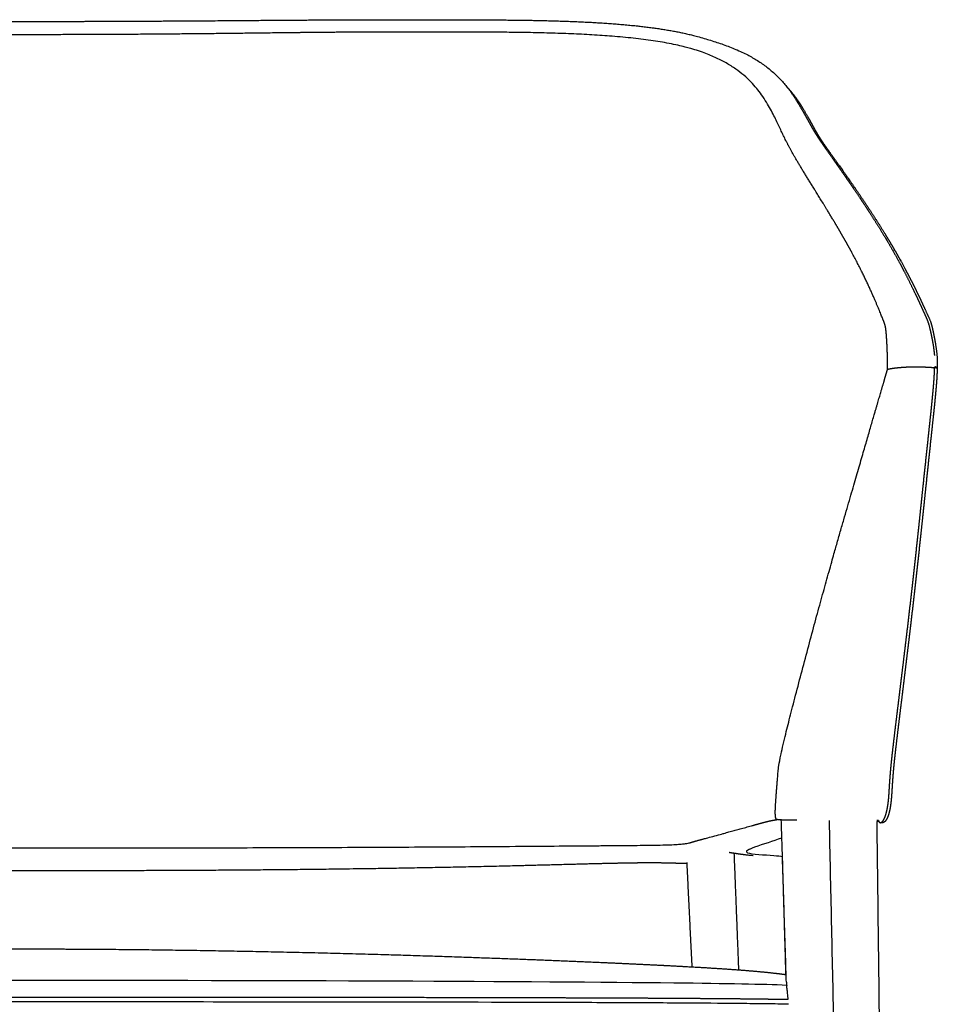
# Model space of a CAD drawing. Header units: millimetres. Extents: x 1682 to 3183, y 1190 to 3069.
# Tile 9 of 9: x 2897 to 3183, y 2761 to 3069. Entities that reach past the tile are written whole.
import ezdxf

# ---------------------------------------------------------------- set-up
doc = ezdxf.new("R2010")
doc.units = ezdxf.units.MM
doc.header["$MEASUREMENT"] = 0
doc.layers.add('2DVýkres$viditelné$tečné', color=7, linetype='Continuous', true_color=0x000000)
doc.layers.add('2DVýkres$viditelné$čáry', color=7, linetype='Continuous', true_color=0x000000)

msp = doc.modelspace()

# ---------------------------------------------------------------- linework, layer by layer
at = {"layer": '2DVýkres$viditelné$tečné'}
for points, weights, knots in [([(3167.78, 2959.35), (3167.78, 2960.19), (3167.78, 2961.03), (3167.76, 2961.93), (3167.75, 2962.89), (3167.73, 2963.85), (3167.69, 2964.81), (3167.62, 2966.89), (3167.51, 2968.72), (3167.41, 2970.02), (3167.21, 2972.63), (3167.04, 2973.13), (3166.48, 2974.55), (3165.37, 2977.4), (3162.7, 2983.92), (3159.38, 2990.54), (3152.75, 3003.77), (3143.55, 3017.39), (3138.55, 3026.08), (3137.3, 3028.25), (3136.31, 3030.11), (3135.25, 3032.33), (3134.19, 3034.54), (3133.06, 3037.1), (3131.34, 3040.29), (3127.9, 3046.66), (3122.11, 3055.54), (3104.48, 3060.05), (3086.85, 3064.55), (3057.38, 3064.67), (3032.1, 3064.7), (3019.46, 3064.71), (3007.86, 3064.7), (2997.88, 3064.64), (2987.9, 3064.58), (2979.53, 3064.46), (2971.73, 3064.37), (2940.55, 3063.98), (2918.56, 3063.88), (2896.58, 3063.88), (2874.59, 3063.88), (2852.6, 3063.98), (2821.42, 3064.37), (2813.62, 3064.46), (2805.25, 3064.58), (2795.27, 3064.64), (2785.29, 3064.7), (2773.69, 3064.71), (2761.05, 3064.7), (2735.77, 3064.67), (2706.3, 3064.55), (2688.67, 3060.05), (2671.04, 3055.54), (2665.25, 3046.66), (2661.81, 3040.29), (2660.09, 3037.1), (2658.96, 3034.54), (2657.9, 3032.33), (2656.84, 3030.11), (2655.85, 3028.25), (2654.6, 3026.08), (2649.6, 3017.39), (2640.4, 3003.77), (2633.77, 2990.54), (2630.45, 2983.92), (2627.79, 2977.4), (2626.67, 2974.55), (2626.11, 2973.13), (2625.94, 2972.63), (2625.74, 2970.02), (2625.64, 2968.72), (2625.53, 2966.89), (2625.46, 2964.81), (2625.42, 2963.85), (2625.4, 2962.89), (2625.39, 2961.93), (2625.37, 2961.03), (2625.37, 2960.19), (2625.37, 2959.35)], [1, 0.997773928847, 1.00265929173, 1.00508531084, 1.00504818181, 1.00504818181, 1.00508531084, 1.00009947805, 1.00009947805, 1.00009947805, 1.00009947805, 1.00009947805, 1.00009947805, 1.00009947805, 1.00009947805, 1.00009947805, 1.00009947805, 1.00009947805, 1.00009947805, 1.00009947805, 1.00009947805, 1.00009947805, 1.00009947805, 1.00009947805, 1.00009947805, 1.00009947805, 1.00009947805, 1.00009947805, 1.00009947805, 1.00009947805, 1.00009947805, 1.00009947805, 1.00009947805, 1.00009947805, 1.00009947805, 1.00009947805, 1.00009947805, 1.00009947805, 1.00009947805, 1.00009947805, 1.00009947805, 1.00009947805, 1.00009947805, 1.00009947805, 1.00009947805, 1.00009947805, 1.00009947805, 1.00009947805, 1.00009947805, 1.00009947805, 1.00009947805, 1.00009947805, 1.00009947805, 1.00009947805, 1.00009947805, 1.00009947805, 1.00009947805, 1.00009947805, 1.00009947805, 1.00009947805, 1.00009947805, 1.00009947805, 1.00009947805, 1.00009947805, 1.00009947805, 1.00009947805, 1.00009947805, 1.00009947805, 1.00009947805, 1.00009947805, 1.00009947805, 1.00009947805, 1.00511200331, 1.00507684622, 1.00507684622, 1.00511200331, 1.00267875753, 0.997775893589, 0.99999090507], [-1416.720918, -1416.720918, -1416.720918, -1416.720918, -1407.866412, -1407.866412, -1407.866412, -1404.985635, -1404.985635, -1404.985635, -1387.276623, -1387.276623, -1387.276623, -1351.8586, -1351.8586, -1351.8586, -1281.022554, -1281.022554, -1281.022554, -1139.350463, -1139.350463, -1139.350463, -1103.93244, -1103.93244, -1103.93244, -1068.514417, -1068.514417, -1068.514417, -997.678371, -997.678371, -997.678371, -926.842325, -926.842325, -926.842325, -891.424302, -891.424302, -891.424302, -856.006279, -856.006279, -856.006279, -714.334187, -714.334187, -714.334187, -572.662095, -572.662095, -572.662095, -537.244073, -537.244073, -537.244073, -501.82605, -501.82605, -501.82605, -430.990004, -430.990004, -430.990004, -360.153958, -360.153958, -360.153958, -324.735935, -324.735935, -324.735935, -289.317912, -289.317912, -289.317912, -147.64582, -147.64582, -147.64582, -76.809774, -76.809774, -76.809774, -41.391751, -41.391751, -41.391751, -23.68274, -23.68274, -23.68274, -20.801901, -20.801901, -20.801901, -11.947395, -11.947395, -11.947395, -11.947395]), ([(3165.34, 2817.71), (3165.59, 2817.64), (3165.87, 2817.74), (3166.15, 2818.03), (3166.4, 2818.29), (3166.65, 2818.72), (3166.86, 2819.22), (3167.08, 2819.73), (3167.26, 2820.31), (3167.42, 2820.92), (3167.58, 2821.55), (3167.71, 2822.18), (3167.81, 2822.82), (3167.92, 2823.47), (3168, 2824.12), (3168.07, 2824.77), (3168.13, 2825.42), (3168.19, 2826.06), (3168.23, 2826.71), (3168.28, 2827.5), (3168.33, 2828.28), (3168.37, 2829.05), (3168.41, 2829.67), (3168.45, 2830.29), (3168.5, 2830.9), (3168.55, 2831.69), (3168.61, 2832.48), (3168.68, 2833.27), (3168.77, 2834.34), (3168.87, 2835.4), (3168.97, 2836.46), (3169.15, 2838.2), (3169.35, 2839.92), (3169.55, 2841.64), (3169.84, 2844.11), (3170.13, 2846.57), (3170.43, 2849.04), (3170.73, 2851.5), (3171.04, 2853.97), (3171.34, 2856.44), (3171.64, 2858.9), (3171.94, 2861.37), (3172.24, 2863.83), (3172.55, 2866.3), (3172.85, 2868.76), (3173.14, 2871.23), (3173.44, 2873.67), (3173.73, 2876.12), (3174.02, 2878.57), (3174.6, 2883.48), (3175.17, 2888.39), (3175.72, 2893.3), (3176.27, 2898.21), (3176.81, 2903.13), (3177.34, 2908.05), (3177.6, 2910.51), (3177.86, 2912.96), (3178.11, 2915.42), (3178.37, 2917.87), (3178.63, 2920.32), (3178.88, 2922.78), (3179.4, 2927.68), (3179.92, 2932.59), (3180.45, 2937.49), (3180.71, 2939.95), (3180.97, 2942.4), (3181.23, 2944.85), (3181.38, 2946.23), (3181.52, 2947.6), (3181.65, 2948.97), (3181.78, 2950.21), (3181.9, 2951.45), (3182.01, 2952.69), (3182.07, 2953.3), (3182.12, 2953.92), (3182.17, 2954.53), (3182.22, 2955.14), (3182.27, 2955.76), (3182.31, 2956.37), (3182.39, 2957.59), (3182.45, 2958.8), (3182.45, 2959.96)], [1, 1, 1, 1, 1, 1, 1, 1, 1, 1, 0.999337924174, 0.999337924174, 1, 0.999693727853, 0.999693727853, 1, 0.999908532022, 0.999908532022, 1, 1, 1, 1, 0.999993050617, 0.999993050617, 1, 0.999986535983, 0.999986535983, 1, 0.999975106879, 0.999975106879, 1, 1, 1, 1, 0.99999819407, 0.99999819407, 1, 0.99999991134, 0.99999991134, 1, 0.999999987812, 0.999999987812, 1, 0.999999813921, 0.999999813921, 1, 0.999999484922, 0.999999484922, 1, 0.999997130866, 0.999997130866, 1, 0.999997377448, 0.999997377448, 1, 0.999999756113, 0.999999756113, 1, 0.999999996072, 0.999999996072, 1, 0.999999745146, 0.999999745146, 1, 0.999999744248, 0.999999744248, 1, 0.999997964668, 0.999997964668, 1, 0.99999308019, 0.99999308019, 1, 0.999994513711, 0.999994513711, 1, 0.999979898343, 0.999979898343, 1, 1, 1, 1], [-146.011166, -146.011166, -146.011166, -146.011166, -144.106894, -144.106894, -144.106894, -142.358711, -142.358711, -142.358711, -140.566574, -140.566574, -140.566574, -138.617101, -138.617101, -138.617101, -136.651809, -136.651809, -136.651809, -134.705738, -134.705738, -134.705738, -132.349654, -132.349654, -132.349654, -130.49477, -130.49477, -130.49477, -128.117455, -128.117455, -128.117455, -124.91256, -124.91256, -124.91256, -119.693734, -119.693734, -119.693734, -112.244013, -112.244013, -112.244013, -104.791191, -104.791191, -104.791191, -97.340114, -97.340114, -97.340114, -89.890326, -89.890326, -89.890326, -82.49492, -82.49492, -82.49492, -67.670558, -67.670558, -67.670558, -52.827101, -52.827101, -52.827101, -45.41996, -45.41996, -45.41996, -38.021095, -38.021095, -38.021095, -23.222126, -23.222126, -23.222126, -15.81971, -15.81971, -15.81971, -11.681126, -11.681126, -11.681126, -7.944537, -7.944537, -7.944537, -6.097446, -6.097446, -6.097446, -4.252102, -4.252102, -4.252102, -0.531307, -0.531307, -0.531307, -0.531307]), ([(3167.78, 2959.35), (3168.36, 2959.51), (3168.96, 2959.61), (3169.56, 2959.7), (3170.16, 2959.78), (3170.76, 2959.85), (3171.36, 2959.9), (3172.59, 2960), (3174.03, 2960.1), (3175.27, 2960.13), (3176.51, 2960.15), (3177.55, 2960.1), (3178.97, 2960.07), (3179.67, 2960.06), (3180.48, 2960.05), (3181.15, 2959.99), (3181.49, 2959.96), (3181.77, 2959.92), (3181.99, 2959.87), (3182.21, 2959.82), (3182.37, 2959.77), (3182.45, 2959.59)], [1, 1.00322949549, 1.01158194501, 1.01518849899, 1.01488391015, 1.01488391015, 1.01518849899, 1.003378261, 1.003378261, 1.003378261, 1.003378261, 1.003378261, 1.003378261, 1.003378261, 1.003378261, 1.00808440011, 1.01043746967, 1.01060525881, 1.00858776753, 1.0065988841, 1.002486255, 1.00333838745], [0, 0, 0, 0, 2.985643, 2.985643, 2.985643, 4.792329, 4.792329, 4.792329, 10.763615, 10.763615, 10.763615, 16.734901, 16.734901, 16.734901, 19.720545, 19.720545, 19.720545, 21.213366, 21.213366, 21.213366, 22.68502, 22.68502, 22.68502, 22.68502]), ([(3133.17, 2818.66), (3133, 2818.78), (3132.87, 2818.94), (3132.79, 2819.33), (3132.71, 2819.71), (3132.68, 2820.34), (3132.69, 2821.23), (3132.71, 2823.06), (3132.98, 2826.58), (3133.52, 2833.11), (3133.66, 2834.74), (3133.81, 2836.56), (3135.62, 2844.06), (3137.43, 2851.55), (3140.89, 2864.71), (3143.95, 2876.05), (3150.07, 2898.73), (3154.59, 2914.11), (3157.96, 2925.69), (3161.34, 2937.26), (3163.57, 2945.05), (3165.02, 2950.01), (3165.74, 2952.45), (3166.31, 2954.4), (3166.75, 2955.89), (3167.18, 2957.38), (3167.49, 2958.44), (3167.78, 2959.35)], [1, 1.00449631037, 1.02046653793, 1.02749154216, 1.03451654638, 1.03259632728, 1.02173088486, 1, 1, 1, 1, 1, 1, 1, 1, 1, 1, 1, 1, 1, 1, 1.01084114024, 1.01626171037, 1.01701569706, 1.01310310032, 1.00919050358, 1.00061132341, 1], [-291.807836, -291.807836, -291.807836, -291.807836, -255.331857, -255.331857, -255.331857, -218.855877, -218.855877, -218.855877, -145.903918, -145.903918, -145.903918, -127.665928, -127.665928, -127.665928, -109.427939, -109.427939, -109.427939, -72.951959, -72.951959, -72.951959, -36.47598, -36.47598, -36.47598, -18.23799, -18.23799, -18.23799, 0, 0, 0, 0]), ([(2659.98, 2818.66), (2660.1, 2818.63), (2660.23, 2818.61), (2660.36, 2818.59), (2660.51, 2818.56), (2660.65, 2818.54), (2660.8, 2818.51), (2661.13, 2818.45), (2661.43, 2818.4), (2661.67, 2818.36), (2662.14, 2818.27), (2662.34, 2818.23), (2662.77, 2818.12), (2663.63, 2817.91), (2665.43, 2817.41), (2667.61, 2816.8), (2672.65, 2815.41), (2677.7, 2814.03), (2682.76, 2812.66), (2684, 2812.32), (2685.18, 2812.01), (2685.85, 2811.81), (2686.52, 2811.62), (2686.69, 2811.56), (2686.98, 2811.47), (2687.55, 2811.29), (2688.6, 2811), (2692.75, 2810.82), (2696.89, 2810.65), (2704.13, 2810.59), (2710.22, 2810.55), (2713.27, 2810.52), (2716.03, 2810.5), (2723.4, 2810.44), (2733.83, 2810.36), (2744.26, 2810.28), (2754.7, 2810.21), (2802.45, 2809.89), (2849.51, 2809.79), (2896.58, 2809.79), (2943.64, 2809.79), (2990.7, 2809.89), (3038.46, 2810.21), (3048.89, 2810.28), (3059.32, 2810.36), (3069.75, 2810.44), (3077.12, 2810.5), (3079.88, 2810.52), (3082.93, 2810.55), (3089.02, 2810.59), (3096.26, 2810.65), (3100.41, 2810.82), (3104.55, 2811), (3105.6, 2811.29), (3106.17, 2811.47), (3106.46, 2811.56), (3106.63, 2811.62), (3107.3, 2811.81), (3107.98, 2812.01), (3109.16, 2812.32), (3110.39, 2812.66), (3115.45, 2814.03), (3120.5, 2815.41), (3125.55, 2816.8), (3127.72, 2817.41), (3129.52, 2817.91), (3130.38, 2818.12), (3130.81, 2818.23), (3131.01, 2818.27), (3131.49, 2818.36), (3131.72, 2818.4), (3132.02, 2818.45), (3132.35, 2818.51), (3132.5, 2818.54), (3132.64, 2818.56), (3132.79, 2818.59), (3132.92, 2818.61), (3133.05, 2818.63), (3133.17, 2818.66)], [1, 0.999748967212, 0.999748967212, 1, 0.999992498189, 0.999992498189, 1, 0.995409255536, 0.995409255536, 0.995409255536, 0.995409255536, 0.995409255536, 0.995409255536, 0.995409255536, 0.995409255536, 0.995409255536, 0.995407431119, 0.995407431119, 0.995409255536, 0.995409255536, 0.995409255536, 0.995409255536, 0.995409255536, 0.995409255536, 0.995409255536, 0.995409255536, 0.995409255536, 0.995409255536, 0.995409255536, 0.995409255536, 0.995409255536, 0.995409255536, 0.995409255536, 0.995409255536, 0.995409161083, 0.995409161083, 0.995409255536, 0.995409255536, 0.995409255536, 0.995409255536, 0.995409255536, 0.995409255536, 0.995409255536, 0.995409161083, 0.995409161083, 0.995409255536, 0.995409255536, 0.995409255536, 0.995409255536, 0.995409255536, 0.995409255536, 0.995409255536, 0.995409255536, 0.995409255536, 0.995409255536, 0.995409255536, 0.995409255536, 0.995409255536, 0.995409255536, 0.995409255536, 0.995409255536, 0.995407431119, 0.995407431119, 0.995409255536, 0.995409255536, 0.995409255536, 0.995409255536, 0.995409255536, 0.995409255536, 0.995409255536, 0.995409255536, 0.995409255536, 1.00004535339, 1.00003445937, 1.00003445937, 1.00004535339, 0.999797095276, 0.999797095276, 1.00004535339], [0, 0, 0, 0, 0.389928, 0.389928, 0.389928, 0.835749, 0.835749, 0.835749, 18.54476, 18.54476, 18.54476, 53.962783, 53.962783, 53.962783, 124.798829, 124.798829, 124.798829, 140.507541, 140.507541, 140.507541, 175.925564, 175.925564, 175.925564, 211.343587, 211.343587, 211.343587, 282.179633, 282.179633, 282.179633, 353.015679, 353.015679, 353.015679, 388.433702, 388.433702, 388.433702, 419.727522, 419.727522, 419.727522, 561.399613, 561.399613, 561.399613, 703.071705, 703.071705, 703.071705, 734.365525, 734.365525, 734.365525, 769.783548, 769.783548, 769.783548, 840.619594, 840.619594, 840.619594, 911.45564, 911.45564, 911.45564, 946.873663, 946.873663, 946.873663, 982.291686, 982.291686, 982.291686, 998.000398, 998.000398, 998.000398, 1068.836444, 1068.836444, 1068.836444, 1104.254467, 1104.254467, 1104.254467, 1121.963478, 1121.963478, 1121.963478, 1122.409099, 1122.409099, 1122.409099, 1122.799729, 1122.799729, 1122.799729, 1122.799729]), ([(3139.39, 2818.43), (3138.69, 2818.43), (3137.99, 2818.44), (3137.29, 2818.45), (3136.31, 2818.46), (3135.49, 2818.49), (3134.82, 2818.52), (3134.15, 2818.55), (3133.62, 2818.59), (3133.17, 2818.66)], [1, 0.99999365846, 0.99999365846, 1, 1.00581833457, 1.00653566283, 1.00215198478, 0.997768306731, 0.988283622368, 0.988363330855], [0, 0, 0, 0, 2.097779, 2.097779, 2.097779, 7.23581, 7.23581, 7.23581, 12.37384, 12.37384, 12.37384, 12.37384]), ([(3164.97, 2818.38), (3164.91, 2818.38), (3164.85, 2818.38), (3164.78, 2818.38), (3164.66, 2818.38), (3164.53, 2818.37), (3164.39, 2818.37)], [1.00397742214, 1.00450620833, 1.0050086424, 1.00543524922, 1.00619250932, 1.00671084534, 1.00699025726], [-38.979094, -38.979094, -38.979094, -38.979094, -38.535228, -38.535228, -38.535228, -37.747331, -37.747331, -37.747331, -37.747331])]:
    msp.add_rational_spline(points, weights, degree=3, knots=knots, dxfattribs=at)
for points in [[(3149.49, 2818.4), (3155.02, 2564.16), (3160.54, 2309.92)], [(3119.77, 2808.11), (3120.48, 2789.91), (3121.2, 2771.71)]]:
    msp.add_open_spline(points, degree=2, dxfattribs=at)
for points, knots in [([(3123.73, 2808.86), (3123.57, 2808.65), (3123.63, 2808.46), (3124.01, 2808.3), (3125.18, 2807.83), (3129.42, 2807.67), (3132.24, 2807.45), (3133.35, 2807.36), (3134.25, 2807.26), (3134.92, 2807.16)], [-1146.188915, -1146.188915, -1146.188915, -1146.188915, -1134.28718, -1134.28718, -1134.28718, -1097.697271, -1097.697271, -1097.697271, -1083.286143, -1083.286143, -1083.286143, -1083.286143]), ([(3136.83, 2760.98), (3134.6, 2761.01), (3129.97, 2761.08), (3119.79, 2761.2), (3105.25, 2761.32), (3084.59, 2761.43), (3046.94, 2761.56), (2983.62, 2761.66), (2897.62, 2761.69), (2821.13, 2761.66), (2766.34, 2761.59), (2734.12, 2761.52), (2708.44, 2761.43), (2687.67, 2761.32), (2671.03, 2761.18), (2660.85, 2761.05), (2656.32, 2760.98)], [0, 0, 0, 0, 6.69209, 13.899085, 30.543086, 50.311112, 75.882059, 143.488101, 240.25663, 333.894223, 372.94616, 404.631725, 430.573293, 449.970182, 466.932028, 480.512971, 480.512971, 480.512971, 480.512971])]:
    msp.add_open_spline(points, degree=3, knots=knots, dxfattribs=at)
at = {"layer": '2DVýkres$viditelné$čáry'}
for points, weights, degree, knots in [([(2610.75, 2963.63), (2610.82, 2964.56), (2610.93, 2965.49), (2611.07, 2966.41), (2611.22, 2967.43), (2611.39, 2968.34), (2611.71, 2969.92), (2611.85, 2970.57), (2612, 2971.24), (2612.06, 2971.52), (2612.17, 2972.03), (2612.39, 2972.91), (2612.64, 2973.81), (2613.05, 2974.9), (2613.37, 2975.61), (2613.56, 2976.03), (2614.21, 2977.47), (2614.83, 2978.84), (2616.08, 2981.53), (2616.74, 2982.94), (2618.83, 2987.27), (2620.22, 2990.01), (2621.61, 2992.57), (2621.86, 2993.05), (2622.12, 2993.52), (2622.38, 2993.99), (2623.05, 2995.21), (2624.43, 2997.63), (2627.45, 3002.73), (2631.63, 3009.33), (2636.18, 3016.07), (2639.45, 3020.79), (2641.75, 3024.06), (2643.37, 3026.35), (2644.55, 3028.03), (2644.85, 3028.46), (2646.42, 3030.7), (2647.6, 3032.42), (2648.77, 3034.43), (2649.2, 3035.16), (2649.6, 3035.89), (2650.32, 3037.2), (2650.67, 3037.83), (2651.69, 3039.67), (2652.39, 3040.9), (2653.17, 3042.19), (2653.31, 3042.43), (2653.46, 3042.67), (2653.82, 3043.25), (2654.06, 3043.65), (2654.77, 3044.74), (2655.21, 3045.4), (2655.69, 3046.06), (2656.29, 3046.89), (2657.53, 3048.49), (2659.56, 3050.69), (2661.75, 3052.71), (2664.14, 3054.57), (2666.75, 3056.28), (2669.56, 3057.84), (2672.03, 3058.99), (2674.12, 3059.85), (2675.2, 3060.26), (2675.75, 3060.46), (2676, 3060.55), (2676.5, 3060.73), (2677.57, 3061.11), (2679, 3061.59), (2680.77, 3062.15), (2681.95, 3062.51), (2682.54, 3062.69), (2683.51, 3062.98), (2684.49, 3063.25), (2685.47, 3063.51), (2686.38, 3063.75), (2688.25, 3064.2), (2691.19, 3064.82), (2694.34, 3065.39), (2698.96, 3066.1), (2705.21, 3066.84), (2713.36, 3067.51), (2722.25, 3067.99), (2732.35, 3068.32), (2744.26, 3068.5), (2752.98, 3068.53), (2757.81, 3068.54), (2768.82, 3068.57), (2780.63, 3068.59), (2792.09, 3068.55), (2796.87, 3068.54), (2801.59, 3068.51), (2810.76, 3068.45), (2814.91, 3068.42), (2819.25, 3068.39), (2831.35, 3068.29), (2843.25, 3068.21), (2861.63, 3068.11), (2867.68, 3068.09), (2881.6, 3068.04), (2888.86, 3068.03), (2896.58, 3068.03), (2904.29, 3068.03), (2911.55, 3068.04), (2925.48, 3068.09), (2931.52, 3068.11), (2949.9, 3068.21), (2961.8, 3068.29), (2973.9, 3068.39), (2978.25, 3068.42), (2982.39, 3068.45), (2991.56, 3068.51), (2996.28, 3068.54), (3001.06, 3068.55), (3012.52, 3068.59), (3024.34, 3068.57), (3035.34, 3068.54), (3040.17, 3068.53), (3048.89, 3068.5), (3060.8, 3068.32), (3070.9, 3067.99), (3079.79, 3067.51), (3087.94, 3066.84), (3094.19, 3066.1), (3098.81, 3065.39), (3101.96, 3064.82), (3104.9, 3064.2), (3106.77, 3063.75), (3107.68, 3063.51), (3108.66, 3063.25), (3109.64, 3062.98), (3110.61, 3062.69), (3110.9, 3062.6), (3111.48, 3062.43), (3112.67, 3062.06), (3114.15, 3061.59), (3115.83, 3061.02), (3116.91, 3060.64), (3117.4, 3060.46), (3117.96, 3060.26), (3119.04, 3059.85), (3121.13, 3058.99), (3123.59, 3057.84), (3126.4, 3056.28), (3129.01, 3054.57), (3131.4, 3052.71), (3133.59, 3050.69), (3135.62, 3048.49), (3136.86, 3046.89), (3137.46, 3046.06), (3137.94, 3045.4), (3138.38, 3044.74), (3139.09, 3043.65), (3139.34, 3043.25), (3139.69, 3042.67), (3139.84, 3042.43), (3139.98, 3042.19), (3140.76, 3040.9), (3141.46, 3039.67), (3142.49, 3037.83), (3142.83, 3037.2), (3143.55, 3035.89), (3143.96, 3035.16), (3144.38, 3034.43), (3145.56, 3032.42), (3146.73, 3030.7), (3148.3, 3028.46), (3148.6, 3028.03), (3149.78, 3026.35), (3151.4, 3024.06), (3153.7, 3020.79), (3156.97, 3016.07), (3161.52, 3009.33), (3166.44, 3001.56), (3169.42, 2996.43), (3170.77, 2993.99), (3171.03, 2993.52), (3171.29, 2993.05), (3171.54, 2992.57), (3172.93, 2990.01), (3174.32, 2987.27), (3176.41, 2982.94), (3177.07, 2981.53), (3178.32, 2978.84), (3178.94, 2977.47), (3179.59, 2976.03), (3179.7, 2975.78), (3179.89, 2975.36), (3180.2, 2974.65), (3180.51, 2973.81), (3180.84, 2972.63), (3181.04, 2971.75), (3181.15, 2971.24), (3181.31, 2970.57), (3181.45, 2969.92), (3181.76, 2968.34), (3181.93, 2967.42), (3182.09, 2966.4), (3182.23, 2965.48), (3182.33, 2964.55), (3182.41, 2963.62)], [1, 0.999556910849, 0.999556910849, 1, 1, 1, 1, 1, 1, 1, 1, 1, 1, 1, 1, 1, 1, 1, 1, 1, 1, 1, 1, 0.999992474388, 0.999992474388, 1, 1, 1, 1, 1, 1, 1, 1, 1, 1, 1, 1, 1, 1, 1, 1, 1, 1, 1, 1, 1, 1, 1, 1, 1, 1, 1, 1, 1, 1, 1, 1, 1, 1, 1, 1, 1, 1, 1, 1, 1, 1, 1, 1, 1, 1, 0.999900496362, 0.999900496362, 1, 1, 1, 1, 1, 1, 1, 1, 1, 1, 1, 1, 1, 1, 1, 1, 1, 1, 1, 1, 1, 1, 1, 1, 1, 1, 1, 1, 1, 1, 1, 1, 1, 1, 1, 1, 1, 1, 1, 1, 1, 1, 1, 1, 1, 1, 1, 1, 1, 1, 1, 1, 1, 1, 1, 0.999900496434, 0.999900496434, 1, 1, 1, 1, 1, 1, 1, 1, 1, 1, 1, 1, 1, 1, 1, 1, 1, 1, 1, 1, 1, 1, 1, 1, 1, 1, 1, 1, 1, 1, 1, 1, 1, 1, 1, 1, 1, 1, 1, 1, 1, 1, 1, 1, 1, 0.999992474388, 0.999992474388, 1, 1, 1, 1, 1, 1, 1, 1, 1, 1, 1, 1, 1, 1, 1, 1, 1, 1, 1, 1, 0.999565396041, 0.999565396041, 1], 3, [0, 0, 0, 0, 2.803275, 2.803275, 2.803275, 10.478025, 10.478025, 17.354032, 17.354032, 17.354032, 18.220329, 18.907217, 20.062354, 21.037845, 22.403141, 22.403141, 22.403141, 39.304437, 39.304437, 57.711063, 57.711063, 95.588521, 95.588521, 95.588521, 97.205021, 97.205021, 97.205021, 101.368905, 105.564454, 114.993152, 124.79331, 129.964687, 132.207165, 136.789362, 138.37554, 138.37554, 138.37554, 168.57765, 168.57765, 168.57765, 182.482645, 182.482645, 193.030494, 193.030494, 210.324413, 210.324413, 210.324413, 215.006805, 215.006805, 221.490528, 221.490528, 230.743465, 230.743465, 230.743465, 233.820918, 236.805508, 239.717504, 242.756501, 245.903544, 249.058404, 252.378994, 254.073752, 255.839129, 255.839129, 255.839129, 256.636606, 257.425126, 259.265626, 261.15867, 262.984233, 262.984233, 262.984233, 266.02906, 266.02906, 266.02906, 268.848154, 271.812771, 275.03283, 278.448286, 285.838151, 293.90925, 302.972568, 312.552884, 324.222389, 338.710575, 338.710575, 338.710575, 374.677073, 374.677073, 374.677073, 389.268728, 389.268728, 402.289458, 402.289458, 402.289458, 438.627341, 438.627341, 456.986173, 456.986173, 479.811418, 479.811418, 479.811418, 502.636663, 502.636663, 520.995496, 520.995496, 557.333379, 557.333379, 557.333379, 570.354108, 570.354108, 584.945763, 584.945763, 584.945763, 620.912261, 620.912261, 620.912261, 635.400447, 647.069953, 656.650268, 665.713587, 673.784685, 681.17455, 684.590006, 687.810065, 690.774683, 693.593776, 693.593776, 693.593776, 696.638604, 696.638604, 696.638604, 697.530981, 698.464166, 700.35721, 702.19771, 703.783707, 703.783707, 703.783707, 705.549085, 707.243842, 710.564432, 713.719293, 716.866336, 719.905332, 722.817328, 725.801918, 728.879371, 728.879371, 728.879371, 738.132072, 738.132072, 744.615905, 744.615905, 749.298424, 749.298424, 749.298424, 766.592061, 766.592061, 777.139952, 777.139952, 791.045186, 791.045186, 791.045186, 821.247296, 821.247296, 821.247296, 822.833474, 827.415671, 829.658149, 834.829545, 844.629684, 854.058382, 862.417816, 862.417816, 862.417816, 864.034315, 864.034315, 864.034315, 901.911182, 901.911182, 920.318065, 920.318065, 937.219695, 937.219695, 937.219695, 938.040546, 938.584991, 939.560482, 940.715619, 942.268804, 942.268804, 942.268804, 949.147171, 949.147171, 956.824777, 956.824777, 956.824777, 959.615623, 959.615623, 959.615623, 959.615623]), ([(3136.22, 3047.7), (3138.35, 3045.4), (3139.94, 3043.07), (3141.36, 3040.74), (3141.9, 3039.85), (3142.43, 3038.94), (3142.94, 3038.03), (3143.45, 3037.13), (3143.94, 3036.22), (3144.44, 3035.31), (3144.94, 3034.4), (3145.44, 3033.48), (3146, 3032.56), (3146.65, 3031.47), (3147.4, 3030.36), (3148.19, 3029.22), (3148.79, 3028.38), (3149.41, 3027.53), (3150.03, 3026.67), (3150.73, 3025.7), (3151.43, 3024.73), (3152.12, 3023.75), (3153.52, 3021.81), (3154.89, 3019.85), (3156.26, 3017.89), (3159.01, 3013.95), (3161.69, 3009.97), (3164.28, 3005.92), (3166.87, 3001.87), (3169.37, 2997.75), (3171.72, 2993.52), (3172.89, 2991.4), (3174.02, 2989.27), (3175.11, 2987.12), (3176.21, 2984.96), (3177.27, 2982.78), (3178.31, 2980.58), (3178.56, 2980.04), (3178.82, 2979.5), (3179.07, 2978.96), (3179.32, 2978.41), (3179.58, 2977.85), (3179.83, 2977.3), (3180.05, 2976.84), (3180.26, 2976.38), (3180.48, 2975.92), (3180.59, 2975.69), (3180.7, 2975.46), (3180.8, 2975.22), (3180.94, 2974.9), (3181.07, 2974.57), (3181.19, 2974.24), (3181.44, 2973.5), (3181.65, 2972.66), (3181.85, 2971.79), (3181.96, 2971.32), (3182.06, 2970.84), (3182.15, 2970.37), (3182.24, 2969.93), (3182.33, 2969.49), (3182.41, 2969.06), (3182.58, 2968.19), (3182.73, 2967.33), (3182.86, 2966.46), (3182.94, 2965.97), (3183.01, 2965.47), (3183.07, 2964.98), (3183.13, 2964.46), (3183.19, 2963.93), (3183.23, 2963.4), (3183.31, 2962.3), (3183.35, 2961.07), (3183.25, 2959.56)], [1, 1, 1, 1, 0.999900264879, 0.999900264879, 1, 1, 1, 1, 1, 1, 1, 1, 1, 1, 1, 1, 1, 0.99999751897, 0.99999751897, 1, 0.999987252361, 0.999987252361, 1, 1, 1, 1, 1, 1, 1, 0.999886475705, 0.999886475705, 1, 1, 1, 1, 0.999992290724, 0.999992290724, 1, 0.999999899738, 0.999999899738, 1, 0.999997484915, 0.999997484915, 1, 0.999934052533, 0.999934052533, 1, 0.999456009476, 0.999456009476, 1, 1, 1, 1, 0.999965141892, 0.999965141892, 1, 0.999986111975, 0.999986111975, 1, 0.999887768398, 0.999887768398, 1, 0.999926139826, 0.999926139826, 1, 0.999826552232, 0.999826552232, 1, 1, 1, 1], 3, [314.127232, 314.127232, 314.127232, 314.127232, 352.178657, 352.178657, 352.178657, 355.31694, 355.31694, 355.31694, 370.096482, 370.096482, 370.096482, 385.011665, 385.011665, 385.011665, 402.527687, 402.527687, 402.527687, 415.564791, 415.564791, 415.564791, 419.156042, 419.156042, 419.156042, 426.327458, 426.327458, 426.327458, 485.733558, 485.733558, 485.733558, 545.143619, 545.143619, 545.143619, 552.387028, 552.387028, 552.387028, 581.946806, 581.946806, 581.946806, 583.738542, 583.738542, 583.738542, 585.56589, 585.56589, 585.56589, 587.089548, 587.089548, 587.089548, 587.859339, 587.859339, 587.859339, 588.913631, 588.913631, 588.913631, 596.65587, 596.65587, 596.65587, 598.111967, 598.111967, 598.111967, 599.445065, 599.445065, 599.445065, 602.083951, 602.083951, 602.083951, 603.574077, 603.574077, 603.574077, 605.162349, 605.162349, 605.162349, 612.574887, 612.574887, 612.574887, 612.574887]), ([(3183.25, 2959.55), (3183.25, 2958.44), (3183.19, 2957.27), (3183.11, 2956.08), (3183.07, 2955.48), (3183.02, 2954.88), (3182.97, 2954.27), (3182.92, 2953.66), (3182.87, 2953.06), (3182.81, 2952.45), (3182.7, 2951.22), (3182.58, 2949.98), (3182.46, 2948.75), (3182.32, 2947.38), (3182.18, 2946.01), (3182.03, 2944.65), (3181.78, 2942.2), (3181.51, 2939.74), (3181.25, 2937.29), (3180.73, 2932.39), (3180.21, 2927.48), (3179.69, 2922.58), (3179.43, 2920.13), (3179.18, 2917.67), (3178.92, 2915.22), (3178.66, 2912.77), (3178.4, 2910.31), (3178.14, 2907.86), (3177.62, 2902.94), (3177.08, 2898.03), (3176.53, 2893.11), (3175.98, 2888.21), (3175.41, 2883.3), (3174.83, 2878.4), (3174.54, 2875.95), (3174.25, 2873.5), (3173.95, 2871.06), (3173.65, 2868.59), (3173.35, 2866.13), (3173.05, 2863.66), (3172.75, 2861.2), (3172.45, 2858.74), (3172.15, 2856.27), (3171.84, 2853.81), (3171.54, 2851.34), (3171.24, 2848.88), (3170.94, 2846.41), (3170.65, 2843.95), (3170.36, 2841.48), (3170.16, 2839.77), (3169.96, 2838.04), (3169.79, 2836.32), (3169.68, 2835.27), (3169.58, 2834.21), (3169.49, 2833.16), (3169.43, 2832.36), (3169.37, 2831.57), (3169.31, 2830.78), (3169.27, 2830.16), (3169.22, 2829.54), (3169.18, 2828.92), (3169.14, 2828.14), (3169.09, 2827.36), (3169.04, 2826.58), (3169, 2825.94), (3168.95, 2825.31), (3168.88, 2824.67), (3168.82, 2824.04), (3168.74, 2823.42), (3168.64, 2822.79), (3168.55, 2822.18), (3168.42, 2821.58), (3168.27, 2820.98), (3168.22, 2820.76), (3168.16, 2820.55), (3168.1, 2820.34), (3168, 2820.01), (3167.88, 2819.68), (3167.75, 2819.37), (3167.64, 2819.12), (3167.53, 2818.9), (3167.29, 2818.48), (3167.15, 2818.28), (3166.99, 2818.12), (3166.78, 2817.9), (3166.54, 2817.74), (3166.26, 2817.65), (3166.02, 2817.57), (3165.76, 2817.57), (3165.51, 2817.64)], [1, 1, 1, 1, 0.999980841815, 0.999980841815, 1, 0.999994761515, 0.999994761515, 1, 0.999993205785, 0.999993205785, 1, 0.999998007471, 0.999998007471, 1, 0.999999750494, 0.999999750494, 1, 0.999999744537, 0.999999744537, 1, 0.999999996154, 0.999999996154, 1, 0.999999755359, 0.999999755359, 1, 0.999997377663, 0.999997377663, 1, 0.999997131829, 0.999997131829, 1, 0.99999948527, 0.99999948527, 1, 0.999999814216, 0.999999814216, 1, 0.999999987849, 0.999999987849, 1, 0.9999999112, 0.9999999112, 1, 0.999998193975, 0.999998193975, 1, 1, 1, 1, 0.999975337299, 0.999975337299, 1, 0.999987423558, 0.999987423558, 1, 0.999993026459, 0.999993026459, 1, 1, 1, 1, 0.999914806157, 0.999914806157, 1, 0.999700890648, 0.999700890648, 1, 0.999333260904, 0.999333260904, 1, 0.99982901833, 0.99982901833, 1, 0.999047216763, 0.999047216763, 1, 1, 1, 1, 1, 1, 1, 1, 1, 0.972032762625, 0.972032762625, 1], 3, [0.030293, 0.030293, 0.030293, 0.030293, 3.772238, 3.772238, 3.772238, 5.58825, 5.58825, 5.58825, 7.418473, 7.418473, 7.418473, 11.132942, 11.132942, 11.132942, 15.259277, 15.259277, 15.259277, 22.655089, 22.655089, 22.655089, 37.452098, 37.452098, 37.452098, 44.850291, 44.850291, 44.850291, 52.253802, 52.253802, 52.253802, 67.087258, 67.087258, 67.087258, 81.901813, 81.901813, 81.901813, 89.292891, 89.292891, 89.292891, 96.739397, 96.739397, 96.739397, 104.187853, 104.187853, 104.187853, 111.637184, 111.637184, 111.637184, 119.08472, 119.08472, 119.08472, 124.291512, 124.291512, 124.291512, 127.473484, 127.473484, 127.473484, 129.853038, 129.853038, 129.853038, 131.721286, 131.721286, 131.721286, 134.081833, 134.081833, 134.081833, 135.99295, 135.99295, 135.99295, 137.887189, 137.887189, 137.887189, 139.739488, 139.739488, 139.739488, 140.405302, 140.405302, 140.405302, 141.43844, 141.43844, 141.43844, 142.402529, 142.402529, 143.393181, 143.393181, 143.393181, 144.679166, 144.679166, 144.679166, 145.446264, 145.446264, 145.446264, 145.446264]), ([(3182.49, 2960.22), (3182.54, 2960.22), (3182.58, 2960.21), (3183.2, 2960.12), (3183.25, 2959.61)], [1, 0.998972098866, 1, 0.753254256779, 0.922246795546], 2, [0, 0, 0, 0.090736, 0.090736, 1.149381, 1.149381, 1.149381]), ([(3123.02, 2807.64), (3122.75, 2807.68), (3122.48, 2807.71), (3122.21, 2807.75), (3122.1, 2807.77), (3121.85, 2807.8), (3121.32, 2807.88), (3120.11, 2808.06), (3119.03, 2808.22), (3118.23, 2808.35)], [1, 0.999990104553, 0.999990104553, 1, 1, 1, 1, 1, 1, 1], 3, [0, 0, 0, 0, 0.809746, 0.809746, 0.809746, 1.164062, 1.564554, 2.404812, 4.841217, 4.841217, 4.841217, 4.841217]), ([(3105.13, 2804.9), (3104.83, 2804.91), (3104.54, 2804.91), (3104.24, 2804.92), (3103.84, 2804.93), (3102.13, 2804.97), (3099.43, 2805.06), (3096.02, 2805.11), (3092.57, 2805.12), (3090.1, 2805.1), (3088.73, 2805.08), (3088.06, 2805.07), (3086.51, 2805.05), (3082.79, 2804.98), (3077.74, 2804.87), (3066.99, 2804.59), (3058.4, 2804.36), (3051.82, 2804.2), (3025.51, 2803.54), (2999.19, 2803.13), (2946.72, 2802.69), (2921.97, 2802.64), (2896.58, 2802.64), (2871.18, 2802.64), (2846.43, 2802.69), (2793.97, 2803.13), (2767.64, 2803.54), (2741.33, 2804.2), (2739.35, 2804.25), (2732.77, 2804.41), (2724.19, 2804.64), (2715.41, 2804.87), (2709.69, 2805), (2705.97, 2805.06), (2704.42, 2805.08), (2703.74, 2805.09), (2702.38, 2805.11), (2699.91, 2805.12), (2697.13, 2805.11), (2693.33, 2805.05), (2690.63, 2804.96), (2688.91, 2804.92), (2688.61, 2804.91), (2688.32, 2804.91), (2688.02, 2804.9)], [1, 0.999998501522, 0.999998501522, 1, 1, 1, 1, 1, 1, 1, 1, 1, 1, 1, 1, 1, 1, 1, 1, 1, 1, 1, 1, 1, 1, 1, 1, 1, 1, 1, 1, 1, 1, 1, 1, 1, 1, 1, 1, 1, 1, 1, 0.999998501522, 0.999998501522, 1], 3, [0, 0, 0, 0, 0.890038, 0.890038, 0.890038, 2.077582, 6.044818, 8.985103, 12.308199, 16.400328, 16.400328, 16.400328, 18.424518, 21.056267, 27.553783, 33.579998, 53.319209, 53.319209, 53.319209, 135.272377, 135.272377, 210.933495, 210.933495, 210.933495, 286.594613, 286.594613, 368.547781, 368.547781, 368.547781, 374.484476, 388.287105, 394.313224, 400.810723, 405.466662, 405.466662, 405.466662, 407.491317, 409.558791, 412.881887, 415.822172, 420.976952, 420.976952, 420.976952, 421.86699, 421.86699, 421.86699, 421.86699]), ([(2657.07, 2770.23), (2658.13, 2770.38), (2660.35, 2770.66), (2663.85, 2771.03), (2667.76, 2771.39), (2672.18, 2771.74), (2677.24, 2772.09), (2685.16, 2772.59), (2691.42, 2772.92), (2695.74, 2773.14), (2700.72, 2773.39), (2705.7, 2773.63), (2710.69, 2773.85), (2714.51, 2774.03), (2722.4, 2774.37), (2738.43, 2775.02), (2758.51, 2775.75), (2782.78, 2776.53), (2814.09, 2777.35), (2845.05, 2777.92), (2874.85, 2778.21), (2889.47, 2778.25), (2896.58, 2778.25), (2903.68, 2778.25), (2918.3, 2778.21), (2948.1, 2777.92), (2979.06, 2777.35), (3010.37, 2776.53), (3034.65, 2775.75), (3054.72, 2775.02), (3070.75, 2774.37), (3078.64, 2774.03), (3082.46, 2773.85), (3087.45, 2773.63), (3092.43, 2773.39), (3097.41, 2773.14), (3099.76, 2773.02), (3104.09, 2772.79), (3110.35, 2772.44), (3115.91, 2772.09), (3120.97, 2771.74), (3125.39, 2771.39), (3129.3, 2771.03), (3132.8, 2770.66), (3135.02, 2770.38), (3136.08, 2770.23)], [1, 1, 1, 1, 1, 1, 1, 1, 1, 1, 0.99999742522, 0.99999742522, 1, 1, 1, 1, 1, 1, 1, 1, 1, 1, 1, 1, 1, 1, 1, 1, 1, 1, 1, 1, 1, 0.999997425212, 0.999997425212, 1, 1, 1, 1, 1, 1, 1, 1, 1, 1, 1], 3, [0, 0, 0, 0, 3.206052, 6.708648, 10.571755, 14.986282, 19.988362, 25.78775, 38.791031, 38.791031, 38.791031, 53.750269, 53.750269, 53.750269, 65.244466, 77.435578, 101.876584, 125.511431, 150.30022, 195.82832, 218.402328, 239.706391, 239.706391, 239.706391, 261.010453, 283.584462, 329.112561, 353.901351, 377.536198, 401.977203, 414.168315, 425.662513, 425.662513, 425.662513, 440.621751, 440.621751, 440.621751, 447.697866, 453.625032, 459.42442, 464.4265, 468.841026, 472.704133, 476.206729, 479.412781, 479.412781, 479.412781, 479.412781]), ([(2656.44, 2762.51), (2656.45, 2762.51), (2656.47, 2762.51), (2656.48, 2762.51), (2658.3, 2762.54), (2660.12, 2762.57), (2661.94, 2762.59), (2664.29, 2762.62), (2666.64, 2762.65), (2668.99, 2762.68), (2674.95, 2762.74), (2680.9, 2762.79), (2686.85, 2762.83), (2694.94, 2762.89), (2703.02, 2762.93), (2711.1, 2762.96), (2721.15, 2763), (2731.19, 2763.04), (2741.24, 2763.06), (2752.85, 2763.09), (2764.46, 2763.11), (2776.08, 2763.13), (2788.87, 2763.15), (2801.66, 2763.16), (2814.45, 2763.18), (2841.82, 2763.2), (2869.2, 2763.21), (2896.58, 2763.21), (2923.95, 2763.21), (2951.33, 2763.2), (2978.7, 2763.18), (3003.11, 2763.16), (3027.51, 2763.12), (3051.91, 2763.06), (3061.96, 2763.04), (3072, 2763), (3082.05, 2762.96), (3086.31, 2762.95), (3090.58, 2762.93), (3094.85, 2762.9), (3098.66, 2762.88), (3102.48, 2762.86), (3106.3, 2762.83), (3109.56, 2762.81), (3112.82, 2762.78), (3116.09, 2762.76), (3118.78, 2762.73), (3121.47, 2762.71), (3124.16, 2762.68), (3126.51, 2762.65), (3128.86, 2762.62), (3131.21, 2762.59), (3133.03, 2762.57), (3134.85, 2762.54), (3136.67, 2762.51), (3136.68, 2762.51), (3136.7, 2762.51), (3136.71, 2762.51)], [1, 1, 1, 1, 0.999999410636, 0.999999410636, 1, 0.999999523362, 0.999999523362, 1, 0.999998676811, 0.999998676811, 1, 0.999999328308, 0.999999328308, 1, 0.999999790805, 0.999999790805, 1, 0.999999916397, 0.999999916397, 1, 0.999999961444, 0.999999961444, 1, 0.99999993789, 0.99999993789, 1, 0.999999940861, 0.999999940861, 1, 1, 1, 1, 0.999999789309, 0.999999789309, 1, 0.999999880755, 0.999999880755, 1, 0.999999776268, 0.999999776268, 1, 0.999999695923, 0.999999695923, 1, 0.999999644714, 0.999999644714, 1, 0.999999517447, 0.999999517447, 1, 0.999999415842, 0.999999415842, 1, 1, 1, 1], 3, [16.821755, 16.821755, 16.821755, 16.821755, 16.862511, 16.862511, 16.862511, 22.322351, 22.322351, 22.322351, 29.377005, 29.377005, 29.377005, 47.235157, 47.235157, 47.235157, 71.485545, 71.485545, 71.485545, 101.619992, 101.619992, 101.619992, 136.461279, 136.461279, 136.461279, 174.831023, 174.831023, 174.831023, 256.959303, 256.959303, 256.959303, 339.087455, 339.087455, 339.087455, 412.29821, 412.29821, 412.29821, 442.432897, 442.432897, 442.432897, 455.229503, 455.229503, 455.229503, 466.683469, 466.683469, 466.683469, 476.470111, 476.470111, 476.470111, 484.54156, 484.54156, 484.54156, 491.596096, 491.596096, 491.596096, 497.055532, 497.055532, 497.055532, 497.097127, 497.097127, 497.097127, 497.097127])]:
    msp.add_rational_spline(points, weights, degree=degree, knots=knots, dxfattribs=at)
for points, weights in [([(3182.45, 2959.96), (3183.19, 2959.95), (3183.25, 2959.61)], [1, 0.723117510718, 0.969728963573]), ([(3183.25, 2959.61), (3183.25, 2959.61), (3183.25, 2959.6)], [0.924019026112, 0.924967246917, 0.925928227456]), ([(3165.01, 2818.13), (3164.7, 2818.08), (3164.39, 2818.05)], [1, 0.999839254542, 1]), ([(3164.97, 2818.38), (3164.98, 2817.93), (3165.34, 2817.71)], [0.865849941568, 0.811117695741, 1]), ([(3165.51, 2817.64), (3165.42, 2817.67), (3165.34, 2817.71)], [1, 0.991708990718, 1])]:
    msp.add_rational_spline(points, weights, degree=2, dxfattribs=at)
for points, degree in [([(3136.15, 2767.89), (3135.36, 2793.21), (3134.56, 2818.53)], 2), ([(3164.39, 2818.07), (3167.47, 2563.95), (3170.56, 2309.82)], 2), ([(3123.72, 2808.85), (3123.72, 2808.85), (3123.72, 2808.85), (3123.73, 2808.86)], 3), ([(3134.87, 2806.12), (3135.39, 2788.19), (3135.92, 2770.26)], 2), ([(3134.95, 2806.11), (3134.93, 2806.11), (3134.9, 2806.1), (3134.87, 2806.1)], 3), ([(3106.71, 2772.64), (3105.91, 2788.94), (3105.11, 2805.24)], 2)]:
    msp.add_open_spline(points, degree=degree, dxfattribs=at)
for points, knots in [([(3134.67, 2812.89), (3131.83, 2811.93), (3128.99, 2810.96), (3126.15, 2810), (3125.85, 2809.88), (3125.56, 2809.76), (3125.12, 2809.58), (3124.98, 2809.52), (3124.75, 2809.41), (3124.63, 2809.36), (3124.52, 2809.31), (3124.48, 2809.28), (3124.38, 2809.24), (3124.22, 2809.16), (3124.03, 2809.06), (3123.87, 2808.96), (3123.77, 2808.89), (3123.73, 2808.86), (3123.71, 2808.84)], [24.967294, 24.967294, 24.967294, 24.967294, 25.444839, 25.444839, 25.444839, 33.48252, 33.48252, 37.991495, 37.991495, 42.716332, 42.716332, 42.716332, 42.877064, 43.018879, 43.284016, 43.498212, 43.586865, 43.655332, 43.655332, 43.655332, 43.655332]), ([(3125.78, 2807.35), (3125.76, 2807.35), (3125.75, 2807.35), (3125.73, 2807.36), (3125.43, 2807.38), (3124.94, 2807.43), (3124.04, 2807.52), (3123.43, 2807.59), (3123.02, 2807.64)], [0, 0, 0, 0, 0.012992, 0.03565, 0.073057, 0.90265, 1.534547, 2.778535, 2.778535, 2.778535, 2.778535]), ([(3136.24, 2766.87), (3128.92, 2767.17), (3117.8, 2767.38), (3101.02, 2767.57), (3057.84, 2768.05), (2977.21, 2768.38), (2896.58, 2768.38), (2815.95, 2768.38), (2735.32, 2768.05), (2692.14, 2767.57), (2675.35, 2767.38), (2664.23, 2767.17), (2656.91, 2766.87)], [-1.694333, -1.694333, -1.694333, -1.694333, -1.5, -1.5, -1.5, -1, -1, -1, -0.5, -0.5, -0.5, -0.305667, -0.305667, -0.305667, -0.305667]), ([(3136.15, 2767.89), (3136.16, 2767.76), (3136.17, 2767.62), (3136.19, 2767.29), (3136.21, 2767.09), (3136.24, 2766.87)], [23.732172, 23.732172, 23.732172, 23.732172, 24.950481, 24.950481, 26.608731, 26.608731, 26.608731, 26.608731]), ([(3136.71, 2762.51), (3136.7, 2762.65), (3136.67, 2762.95), (3136.62, 2763.55), (3136.54, 2764.26), (3136.43, 2765.25), (3136.33, 2766.11), (3136.26, 2766.71), (3136.24, 2766.87)], [0, 0, 0, 0, 0.428925, 0.907005, 1.796075, 2.561674, 3.907962, 4.388627, 4.388627, 4.388627, 4.388627])]:
    msp.add_open_spline(points, degree=3, knots=knots, dxfattribs=at)

doc.saveas('drawing.dxf')
